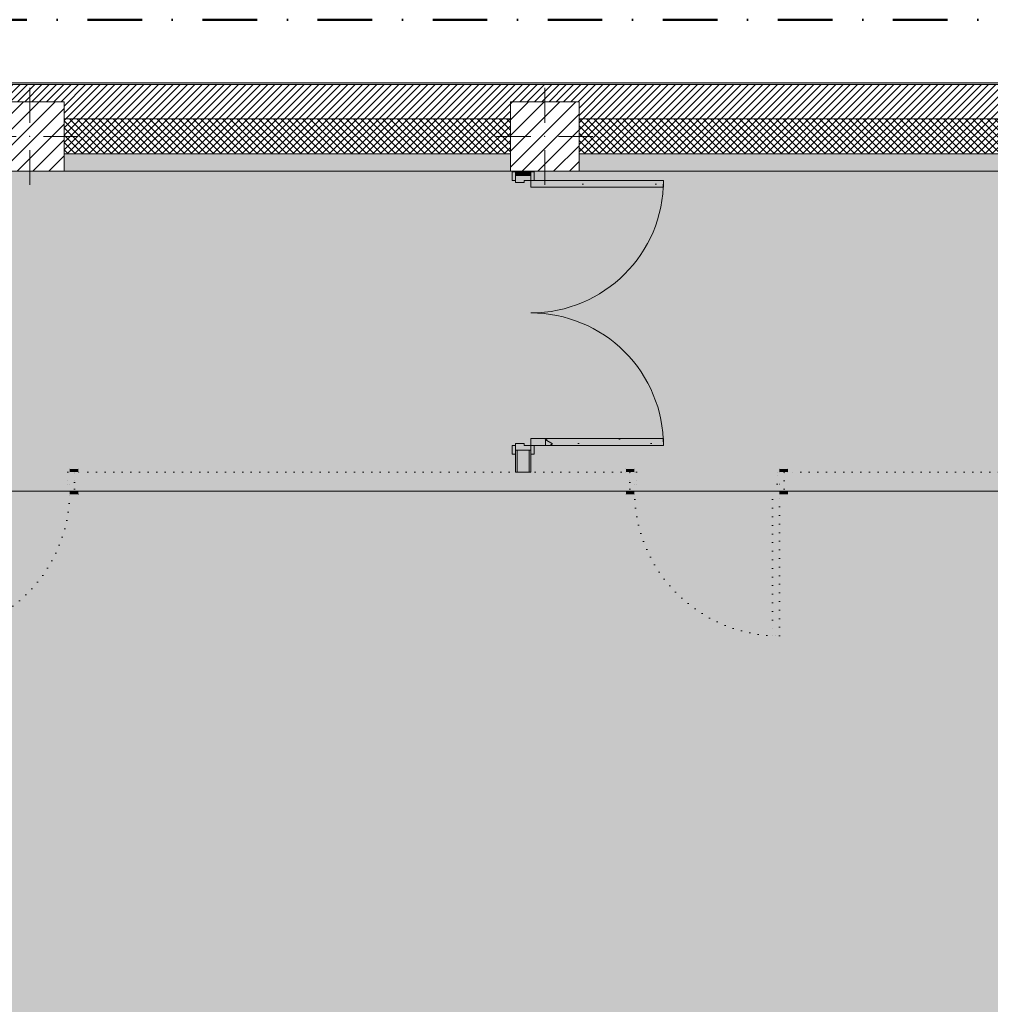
# Model space of a CAD drawing. Header units: millimetres. Extents: x -40968 to 11883, y -18948 to 4746.
# Tile 11 of 33: x -21769 to -16114, y -991 to 4746. Entities that reach past the tile are written whole.
import ezdxf

# ---------------------------------------------------------------- set-up
doc = ezdxf.new("R2010")
doc.units = ezdxf.units.MM
doc.header["$MEASUREMENT"] = 0
for name, pattern in [('Punteado_1', [50, 0, -50]), ('Punto & Rayas', [670.277762, 317.5, -176.388889, 0, -176.388874]), ('Wipeout_Contour', [1000, 0, -1000])]:
    doc.linetypes.add(name, pattern=pattern)
for name, color, linetype, lineweight, true_color in [('01_2D_Ambit_Pluma_Nº__242', 7, 'Continuous', 50, 0xfb0013), ('12_FAÇ_Façana_Pluma_Nº__102', 7, 'Continuous', 5, 0xcccccc), ('12_FAÇ_Façana_Pluma_Nº__174', 7, 'Continuous', 13, 0xe4ad2c), ('12_FAÇ_Façana_Pluma_Nº__176', 7, 'Continuous', 15, 0x93a0c6), ('14_PAV_Paviment existent_Pluma_Nº__102', 7, 'Continuous', 5, 0xcccccc), ('Puertas Archicad_Pluma_Nº__3', 7, 'Continuous', 5, 0xa4a4a4)]:
    doc.layers.add(name, color=color, linetype=linetype, lineweight=lineweight, true_color=true_color)
for name, color, linetype in [('10_ESTR_Pilars', 7, 'Continuous'), ('12_FAÇ_Façana', 7, 'Continuous'), ('14_PAV_Paviment existent', 7, 'Continuous'), ('Demolido_07_CR_Cel Ras', 7, 'Continuous'), ('Demolido_12_FAÇ_Façana', 7, 'Continuous'), ('Demolido_Puertas Archicad', 7, 'Continuous'), ('Puertas Archicad', 7, 'Continuous')]:
    doc.layers.add(name, color=color, linetype=linetype)
for name, color, linetype, lineweight in [('10_ESTR_Pilars_Pluma_Nº__20', 1, 'Continuous', 5), ('10_ESTR_Pilars_Pluma_Nº__28', 7, 'Continuous', 20), ('10_ESTR_Pilars_Pluma_Nº__42', 8, 'Continuous', 25), ('12_FAÇ_Façana_Pluma_Nº__2', 8, 'Continuous', 5), ('12_FAÇ_Façana_Pluma_Nº__7', 7, 'Continuous', 5), ('14_PAV_Paviment existent_Pluma_Nº__89', 7, 'Continuous', 5), ('Demolido_07_CR_Cel Ras_Pluma_Nº__1', 7, 'Continuous', 5), ('Demolido_07_CR_Cel Ras_Pluma_Nº__100', 2, 'Continuous', 5), ('Demolido_12_FAÇ_Façana_Pluma_Nº__1', 7, 'Continuous', 5), ('Demolido_12_FAÇ_Façana_Pluma_Nº__100', 2, 'Continuous', 5), ('Demolido_Puertas Archicad_Pluma_Nº__1', 7, 'Continuous', 5), ('Demolido_Puertas Archicad_Pluma_Nº__100', 2, 'Continuous', 5), ('Puertas Archicad_Pluma_Nº__1', 7, 'Continuous', 5), ('Puertas Archicad_Pluma_Nº__7', 7, 'Continuous', 5)]:
    doc.layers.add(name, color=color, linetype=linetype, lineweight=lineweight)
pattern_1 = [(45, (0, 0), (-21.213203, 21.213203), []), (135, (0, 0), (21.213203, 21.213203), [])]
pattern_2 = [(0, (0, 0), (0, 779.4), [48.75, -401.25]), (0, (225, 389.7), (0, 779.4), [48.75, -401.25]), (60, (0, 0), (-675, 389.7), [48.75, -401.25]), (60, (450, 0), (-675, 389.7), [48.75, -401.25]), (120, (48.75, 0), (675, 389.7), [48.75, -401.25]), (120, (498.75, 0), (675, 389.7), [48.75, -401.25]), (0, (0, 75), (0, 150), [0, -150, 0, -225]), (45, (75, 75), (-106.066, 106.066), [0, -112.5, 0, -187.5])]
pattern_3 = [(45, (0, 0), (-45.96194, 45.96194), [])]

# ---------------------------------------------------------------- blocks, each defined once
blk = doc.blocks.new('Forjado_1_1', base_point=(7332.1, 1999.6))
at = {"layer": '14_PAV_Paviment existent_Pluma_Nº__102', "linetype": 'Continuous', "lineweight": 0, "true_color": 0x333333}
blk.add_hatch(color=250, dxfattribs=at).paths.add_polyline_path([(7332.1, 1999.6), (7332.1, 3863.5), (-28267.5, 3863.5), (-28277.4, 1999.6)])
at = {"layer": '14_PAV_Paviment existent_Pluma_Nº__89', "color": 7, "linetype": 'Continuous', "lineweight": 5, "flags": 128}
blk.add_lwpolyline([(7332.1, 1999.6), (-28277.4, 1999.6), (-28267.5, 3863.5), (7332.1, 3863.5)], close=True, dxfattribs=at)
blk = doc.blocks.new('Forjado_3_1', base_point=(-23028.4, -1194))
at = {"layer": 'Demolido_07_CR_Cel Ras_Pluma_Nº__100', "linetype": 'Continuous', "lineweight": 0, "true_color": 0x3f3f00}
blk.add_hatch(color=48, dxfattribs=at).paths.add_polyline_path([(-23028.4, -1194), (-1681.1, -1194), (-1681.1, -12339), (-1971.1, -12439), (-3638.9, -12429), (-3638.9, -17084), (5828.9, -17084), (5828.9, -16789), (6428.9, -16799), (6428.9, -12439), (6178.9, -12439), (6061.7, -1189.8), (7253.9, -1194), (7253.9, 3863.5), (-28209.8, 3863.5), (-28209.8, 2109.6), (-23028.4, 2109.6)])
at = {"layer": 'Demolido_07_CR_Cel Ras_Pluma_Nº__1', "color": 7, "linetype": 'Punteado_1', "lineweight": 5, "flags": 128}
blk.add_lwpolyline([(-23028.4, -1194), (-1681.1, -1194), (-1681.1, -12339), (-1971.1, -12439), (-3638.9, -12429), (-3638.9, -17084), (5828.9, -17084), (5828.9, -16789), (6428.9, -16799), (6428.9, -12439), (6178.9, -12439), (6061.7, -1189.8), (7253.9, -1194), (7253.9, 3863.5), (-28209.8, 3863.5), (-28209.8, 2109.6), (-23028.4, 2109.6)], close=True, dxfattribs=at)
blk = doc.blocks.new('Muro_3_1', base_point=(11882.6, 4378.5))
at = {"layer": '12_FAÇ_Façana_Pluma_Nº__102', "linetype": 'Continuous', "lineweight": 0, "true_color": 0xe5e5e5}
for points in [[(-21509.8, 3963.5), (-21509.8, 3863.5), (-18909.8, 3863.5), (-18909.8, 3963.5)], [(-7400.5, 3963.5), (-18509.8, 3963.5), (-18509.8, 3863.5), (-7400.5, 3863.5)]]:
    blk.add_hatch(color=254, dxfattribs=at).paths.add_polyline_path(points)
at = {"layer": '12_FAÇ_Façana_Pluma_Nº__174', "linetype": 'Continuous', "lineweight": 13, "true_color": 0xe4ad2c}
h = blk.add_hatch(dxfattribs=at)
h.set_pattern_fill('SATE_Aislamiento_0001', color=42, style=0, pattern_type=2)
h.set_pattern_definition(pattern_1)
h.paths.add_polyline_path([(-21509.8, 3963.5), (-18909.8, 3963.5), (-18909.8, 4168.5), (-21509.8, 4168.5)])
h = blk.add_hatch(dxfattribs=at)
h.set_pattern_fill('SATE_Aislamiento_0001', color=42, style=0, pattern_type=2)
h.set_pattern_definition(pattern_1)
h.paths.add_polyline_path([(-18509.8, 3963.5), (-7400.5, 3963.5), (-7400.5, 4168.5), (-18509.8, 4168.5)])
at = {"layer": '12_FAÇ_Façana_Pluma_Nº__176', "linetype": 'Continuous', "lineweight": 0, "true_color": 0x495063}
blk.add_hatch(color=251, dxfattribs=at).paths.add_polyline_path([(-25995.4, 4378.5), (-25995.4, 4368.5), (-1257.3, 4368.5), (-1257.3, 4378.5)])
at = {"layer": '12_FAÇ_Façana_Pluma_Nº__2', "linetype": 'Continuous', "lineweight": 5}
h = blk.add_hatch(dxfattribs=at)
h.set_pattern_fill('Ceramic_0001', color=8, style=0, pattern_type=2)
h.set_pattern_definition([(45, (0, 0), (-21.213203, 21.213203), [])])
h.paths.add_polyline_path([(-25995.4, 4168.5), (-21909.8, 4168.5), (-21909.8, 4268), (-21509.8, 4268), (-21509.8, 4168.5), (-18909.8, 4168.5), (-18909.8, 4268), (-18509.8, 4268), (-18509.8, 4168.5), (-7400.5, 4168.5), (-7400.5, 4268), (-7000.5, 4268), (-7000.5, 4168.5), (-2000.5, 4168.5), (-2000.5, 4268), (-1600.5, 4268), (-1600.5, 4168.5), (-1257.3, 4168.5), (-1257.3, 4368.5), (-25995.4, 4368.5)])
at = {"layer": '12_FAÇ_Façana_Pluma_Nº__7', "color": 7, "linetype": 'Continuous', "lineweight": 5}
for p, q in [((-1257.3, 4368.5), (-25995.4, 4368.5)), ((-18909.8, 4168.5), (-21509.8, 4168.5)), ((-7400.5, 4168.5), (-18509.8, 4168.5)), ((-21509.8, 3963.5), (-18909.8, 3963.5)), ((-18509.8, 3963.5), (-7400.5, 3963.5))]:
    blk.add_line(p, q, dxfattribs=at)
at = {"layer": '12_FAÇ_Façana_Pluma_Nº__7', "color": 7, "linetype": 'Continuous', "lineweight": 5, "flags": 128}
for points in [[(-1257.3, 4378.5), (-25995.4, 4378.5)], [(-21509.8, 3863.5), (-18909.8, 3863.5)], [(-18509.8, 3863.5), (-7400.5, 3863.5)]]:
    blk.add_lwpolyline(points, dxfattribs=at)
blk = doc.blocks.new('Puerta Doble 27_2')
at = {"layer": 'Puertas Archicad', "linetype": 'Continuous', "lineweight": 0, "true_color": 0xffffff}
h = blk.add_hatch(dxfattribs=at)
h.set_pattern_fill('Hormigón_en_Masa_0001', style=0, pattern_type=2)
h.set_pattern_definition(pattern_2)
h.paths.add_polyline_path([(-772, 772), (-772, 0), (-732, 0), (-732, 772)])
h = blk.add_hatch(dxfattribs=at)
h.set_pattern_fill('Hormigón_en_Masa_0001', style=0, pattern_type=2)
h.set_pattern_definition(pattern_2)
h.paths.add_polyline_path([(772, 772), (732, 772), (732, 0), (772, 0)])
h = blk.add_hatch(dxfattribs=at)
h.set_pattern_fill('Hormigón_en_Masa_0001', style=0, pattern_type=2)
h.set_pattern_definition(pattern_2)
h.paths.add_polyline_path([(-772, 0), (-772, 19), (-822, 19), (-822, 0)])
h = blk.add_hatch(dxfattribs=at)
h.set_pattern_fill('Hormigón_en_Masa_0001', style=0, pattern_type=2)
h.set_pattern_definition(pattern_2)
h.paths.add_polyline_path([(772, 19), (772, 0), (822, 0), (822, 19)])
h = blk.add_hatch(dxfattribs=at)
h.set_pattern_fill('Hormigón_en_Masa_0001', style=0, pattern_type=2)
h.set_pattern_definition(pattern_2)
h.paths.add_polyline_path([(-772, -109), (-772, -90), (-822, -90), (-822, -109)])
h = blk.add_hatch(dxfattribs=at)
h.set_pattern_fill('Hormigón_en_Masa_0001', style=0, pattern_type=2)
h.set_pattern_definition(pattern_2)
h.paths.add_polyline_path([(772, -90), (772, -109), (822, -109), (822, -90)])
at = {"layer": 'Puertas Archicad_Pluma_Nº__1', "color": 7, "linetype": 'Continuous', "lineweight": 5}
for p, q in [((-772, 772), (-772, 0)), ((-732, 772), (-772, 772)), ((-732, 0), (-732, 772)), ((732, 0), (732, 772)), ((732, 772), (772, 772)), ((772, 772), (772, 0)), ((-772, 0), (-800, 0)), ((-800, 0), (-800, -90)), ((-772, -40), (-772, 0)), ((-772, 0), (-732, 0)), ((772, 0), (732, 0)), ((800, 0), (772, 0)), ((772, 0), (772, -40)), ((800, -90), (800, 0)), ((-760, -40), (-772, -40)), ((-760, -90), (-760, -40)), ((772, -40), (760, -40)), ((760, -40), (760, -90)), ((-800, -90), (-760, -90)), ((760, -90), (800, -90))]:
    blk.add_line(p, q, dxfattribs=at)
at = {"layer": 'Puertas Archicad_Pluma_Nº__3', "color": 253, "linetype": 'Continuous', "lineweight": 5, "true_color": 0xa4a4a4}
for p, q in [((-822, 0), (-822, 19)), ((-822, 19), (-772, 19)), ((-772, 0), (-822, 0)), ((-772, 19), (-772, 0)), ((772, 19), (822, 19)), ((772, 0), (772, 19)), ((822, 0), (772, 0)), ((822, 19), (822, 0)), ((-822, -109), (-822, -90)), ((-822, -90), (-772, -90)), ((-772, -109), (-822, -109)), ((-772, -90), (-772, -109)), ((772, -90), (822, -90)), ((772, -109), (772, -90)), ((822, -109), (772, -109)), ((822, -90), (822, -109))]:
    blk.add_line(p, q, dxfattribs=at)
for centre, start, end in [((-772, 0), 0, 90), ((772, 0), 90, 180)]:
    blk.add_arc(centre, 772, start, end, dxfattribs=at)
at = {"layer": 'Puertas Archicad_Pluma_Nº__7', "color": 7, "linetype": 'Continuous', "lineweight": 5}
for p, q in [((-800, 0), (-822, 0)), ((-800, 0), (-822, 0)), ((-800, 0), (-800, -10)), ((-800, 0), (-800, -10)), ((800, 0), (800, -10)), ((800, 0), (800, -10)), ((800, 0), (822, 0)), ((800, 0), (822, 0)), ((-800, -10), (-800, -80)), ((-800, -10), (-800, -80)), ((800, -10), (800, -80)), ((800, -10), (800, -80)), ((-800, -90), (-822, -90)), ((-800, -90), (-822, -90)), ((-800, -80), (-800, -90)), ((-800, -80), (-800, -90)), ((800, -80), (800, -90)), ((800, -80), (800, -90)), ((800, -90), (822, -90)), ((800, -90), (822, -90))]:
    blk.add_line(p, q, dxfattribs=at)
blk = doc.blocks.new('Muro_100_1', base_point=(-18790.3, 2109.6))
at = {"layer": '12_FAÇ_Façana_Pluma_Nº__102', "linetype": 'Continuous', "lineweight": 0, "true_color": 0xe5e5e5}
for points in [[(-18870.3, 3863.5), (-18870.3, 3837.3), (-18800.3, 3837.3), (-18800.3, 3863.5)], [(-18800.3, 2237.3), (-18870.3, 2237.3), (-18870.3, 2109.6), (-18800.3, 2109.6)]]:
    blk.add_hatch(color=254, dxfattribs=at).paths.add_polyline_path(points)
at = {"layer": '12_FAÇ_Façana_Pluma_Nº__176', "linetype": 'Continuous', "lineweight": 0, "true_color": 0x495063}
for points in [[(-18880.3, 3863.5), (-18880.3, 3837.3), (-18870.3, 3837.3), (-18870.3, 3863.5)], [(-18800.3, 3863.5), (-18800.3, 3837.3), (-18790.3, 3837.3), (-18790.3, 3863.5)], [(-18880.3, 2109.6), (-18870.3, 2109.6), (-18870.3, 2237.3), (-18880.3, 2237.3)], [(-18790.3, 2237.3), (-18800.3, 2237.3), (-18800.3, 2109.6), (-18790.3, 2109.6)]]:
    blk.add_hatch(color=251, dxfattribs=at).paths.add_polyline_path(points)
at = {"layer": '12_FAÇ_Façana_Pluma_Nº__7', "color": 7, "linetype": 'Continuous', "lineweight": 5}
for p, q in [((-18880.3, 3837.3), (-18880.3, 3859.3)), ((-18870.3, 3863.5), (-18870.3, 3837.3)), ((-18800.3, 3837.3), (-18800.3, 3863.5)), ((-18790.3, 3837.3), (-18790.3, 3859.3)), ((-18870.3, 3837.3), (-18880.3, 3837.3)), ((-18800.3, 3837.3), (-18870.3, 3837.3)), ((-18790.3, 3837.3), (-18800.3, 3837.3)), ((-18880.3, 2237.3), (-18880.3, 2215.3)), ((-18870.3, 2237.3), (-18880.3, 2237.3)), ((-18870.3, 2237.3), (-18870.3, 2109.6)), ((-18800.3, 2237.3), (-18870.3, 2237.3)), ((-18800.3, 2109.6), (-18800.3, 2237.3)), ((-18790.3, 2237.3), (-18800.3, 2237.3)), ((-18790.3, 2237.3), (-18790.3, 2215.3))]:
    blk.add_line(p, q, dxfattribs=at)
at = {"layer": '12_FAÇ_Façana_Pluma_Nº__7', "color": 7, "linetype": 'Continuous', "lineweight": 5, "flags": 128}
for points in [[(-18880.3, 3863.5), (-18880.3, 3837.3)], [(-18790.3, 3837.3), (-18790.3, 3863.5)], [(-18880.3, 2237.3), (-18880.3, 2109.6)], [(-18790.3, 2109.6), (-18790.3, 2237.3)], [(-18880.3, 2109.6), (-18790.3, 2109.6)]]:
    blk.add_lwpolyline(points, dxfattribs=at)
at = {"layer": 'Puertas Archicad', "color": 253, "linetype": 'Continuous', "lineweight": 5, "true_color": 0xa4a4a6, "xscale": -1, "zscale": 1000, "rotation": 270.0000000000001}
blk.add_blockref('Puerta Doble 27_2', (-18790.3, 3037.3), dxfattribs=at)
blk = doc.blocks.new('Puerta 27[22]_1')
at = {"layer": 'Demolido_Puertas Archicad_Pluma_Nº__100', "linetype": 'Continuous', "lineweight": 5}
for points in [[(-18186.9, 2128.6), (-18236.9, 2128.6), (-18236.9, 2109.6), (-18186.9, 2109.6)], [(-17342.9, 2109.6), (-17292.9, 2109.6), (-17292.9, 2128.6), (-17342.9, 2128.6)], [(-18174.9, 2109.6), (-18214.9, 2109.6), (-18214.9, 1999.6), (-18186.9, 1999.6), (-18186.9, 2039.6), (-18174.9, 2039.6)], [(-17314.9, 2109.6), (-17354.9, 2109.6), (-17354.9, 2039.6), (-17342.9, 2039.6), (-17342.9, 1999.6), (-17314.9, 1999.6)], [(-18186.9, 1999.6), (-18236.9, 1999.6), (-18236.9, 1980.6), (-18186.9, 1980.6)], [(-17342.9, 1155.6), (-17342.9, 1999.6), (-17382.9, 1999.6), (-17382.9, 1155.6)], [(-17342.9, 1980.6), (-17292.9, 1980.6), (-17292.9, 1999.6), (-17342.9, 1999.6)]]:
    blk.add_hatch(color=2, dxfattribs=at).paths.add_polyline_path(points)
at = {"layer": 'Demolido_Puertas Archicad_Pluma_Nº__1', "color": 7, "linetype": 'Punteado_1', "lineweight": 5}
for p, q in [((-18186.9, 2128.6), (-18236.9, 2128.6)), ((-18236.9, 2128.6), (-18236.9, 2109.6)), ((-18186.9, 2109.6), (-18186.9, 2128.6)), ((-17292.9, 2128.6), (-17342.9, 2128.6)), ((-17342.9, 2128.6), (-17342.9, 2109.6)), ((-17292.9, 2109.6), (-17292.9, 2128.6)), ((-18236.9, 2109.6), (-18186.9, 2109.6)), ((-18214.9, 2109.6), (-18236.9, 2109.6)), ((-18214.9, 2109.6), (-18236.9, 2109.6)), ((-18214.9, 1999.6), (-18214.9, 2109.6)), ((-18214.9, 2109.6), (-18174.9, 2109.6)), ((-18214.9, 2099.6), (-18214.9, 2109.6)), ((-18214.9, 2099.6), (-18214.9, 2109.6)), ((-18214.9, 2009.6), (-18214.9, 2099.6)), ((-18214.9, 2009.6), (-18214.9, 2099.6)), ((-18174.9, 2109.6), (-18174.9, 2039.6)), ((-17354.9, 2039.6), (-17354.9, 2109.6)), ((-17354.9, 2109.6), (-17314.9, 2109.6)), ((-17342.9, 2109.6), (-17292.9, 2109.6)), ((-17314.9, 2109.6), (-17314.9, 1999.6)), ((-17314.9, 2099.6), (-17314.9, 2109.6)), ((-17314.9, 2099.6), (-17314.9, 2109.6)), ((-17314.9, 2109.6), (-17292.9, 2109.6)), ((-17314.9, 2109.6), (-17292.9, 2109.6)), ((-17314.9, 2009.6), (-17314.9, 2099.6)), ((-17314.9, 2009.6), (-17314.9, 2099.6)), ((-18214.9, 1999.6), (-18214.9, 2009.6)), ((-18214.9, 1999.6), (-18214.9, 2009.6)), ((-18174.9, 2039.6), (-18186.9, 2039.6)), ((-18186.9, 2039.6), (-18186.9, 1999.6)), ((-17342.9, 2039.6), (-17354.9, 2039.6)), ((-17342.9, 1999.6), (-17342.9, 2039.6)), ((-17314.9, 1999.6), (-17314.9, 2009.6)), ((-17314.9, 1999.6), (-17314.9, 2009.6)), ((-18186.9, 1999.6), (-18236.9, 1999.6)), ((-18236.9, 1999.6), (-18236.9, 1980.6)), ((-18214.9, 1999.6), (-18236.9, 1999.6)), ((-18214.9, 1999.6), (-18236.9, 1999.6)), ((-18236.9, 1980.6), (-18186.9, 1980.6)), ((-18186.9, 1999.6), (-18214.9, 1999.6)), ((-18186.9, 1980.6), (-18186.9, 1999.6)), ((-17342.9, 1999.6), (-17382.9, 1999.6)), ((-17382.9, 1999.6), (-17382.9, 1155.6)), ((-17292.9, 1999.6), (-17342.9, 1999.6)), ((-17342.9, 1999.6), (-17342.9, 1980.6)), ((-17314.9, 1999.6), (-17342.9, 1999.6)), ((-17342.9, 1155.6), (-17342.9, 1999.6)), ((-17342.9, 1980.6), (-17292.9, 1980.6)), ((-17314.9, 1999.6), (-17292.9, 1999.6)), ((-17314.9, 1999.6), (-17292.9, 1999.6)), ((-17292.9, 1980.6), (-17292.9, 1999.6)), ((-17382.9, 1155.6), (-17342.9, 1155.6))]:
    blk.add_line(p, q, dxfattribs=at)
blk.add_arc((-17342.9, 1999.6), 844, 180, 270, dxfattribs=at)
blk = doc.blocks.new('Puerta 27[23]_1')
at = {"layer": 'Demolido_Puertas Archicad_Pluma_Nº__100', "linetype": 'Continuous', "lineweight": 5}
for points in [[(-22320.9, 2109.6), (-22320.9, 2128.6), (-22370.9, 2128.6), (-22370.9, 2109.6)], [(-21476.9, 2128.6), (-21476.9, 2109.6), (-21426.9, 2109.6), (-21426.9, 2128.6)], [(-22348.9, 2109.6), (-22348.9, 1999.6), (-22320.9, 1999.6), (-22320.9, 2039.6), (-22308.9, 2039.6), (-22308.9, 2109.6)], [(-21488.9, 2109.6), (-21488.9, 2039.6), (-21476.9, 2039.6), (-21476.9, 1999.6), (-21448.9, 1999.6), (-21448.9, 2109.6)], [(-22320.9, 1980.6), (-22320.9, 1999.6), (-22370.9, 1999.6), (-22370.9, 1980.6)], [(-22320.9, 1155.6), (-22280.9, 1155.6), (-22280.9, 1999.6), (-22320.9, 1999.6)], [(-21476.9, 1999.6), (-21476.9, 1980.6), (-21426.9, 1980.6), (-21426.9, 1999.6)]]:
    blk.add_hatch(color=2, dxfattribs=at).paths.add_polyline_path(points)
at = {"layer": 'Demolido_Puertas Archicad_Pluma_Nº__1', "color": 7, "linetype": 'Punteado_1', "lineweight": 5}
for p, q in [((-22370.9, 2109.6), (-22370.9, 2128.6)), ((-22370.9, 2128.6), (-22320.9, 2128.6)), ((-22320.9, 2128.6), (-22320.9, 2109.6)), ((-21476.9, 2128.6), (-21426.9, 2128.6)), ((-21476.9, 2109.6), (-21476.9, 2128.6)), ((-21426.9, 2128.6), (-21426.9, 2109.6)), ((-22320.9, 2109.6), (-22370.9, 2109.6)), ((-22348.9, 2109.6), (-22370.9, 2109.6)), ((-22348.9, 2109.6), (-22370.9, 2109.6)), ((-22348.9, 2109.6), (-22348.9, 1999.6)), ((-22308.9, 2109.6), (-22348.9, 2109.6)), ((-22348.9, 2099.6), (-22348.9, 2109.6)), ((-22348.9, 2099.6), (-22348.9, 2109.6)), ((-22348.9, 2009.6), (-22348.9, 2099.6)), ((-22348.9, 2009.6), (-22348.9, 2099.6)), ((-22308.9, 2039.6), (-22308.9, 2109.6)), ((-21488.9, 2109.6), (-21488.9, 2039.6)), ((-21448.9, 2109.6), (-21488.9, 2109.6)), ((-21426.9, 2109.6), (-21476.9, 2109.6)), ((-21448.9, 1999.6), (-21448.9, 2109.6)), ((-21448.9, 2099.6), (-21448.9, 2109.6)), ((-21448.9, 2099.6), (-21448.9, 2109.6)), ((-21448.9, 2109.6), (-21426.9, 2109.6)), ((-21448.9, 2109.6), (-21426.9, 2109.6)), ((-21448.9, 2009.6), (-21448.9, 2099.6)), ((-21448.9, 2009.6), (-21448.9, 2099.6)), ((-22348.9, 1999.6), (-22348.9, 2009.6)), ((-22348.9, 1999.6), (-22348.9, 2009.6)), ((-22320.9, 1999.6), (-22320.9, 2039.6)), ((-22320.9, 2039.6), (-22308.9, 2039.6)), ((-21488.9, 2039.6), (-21476.9, 2039.6)), ((-21476.9, 2039.6), (-21476.9, 1999.6)), ((-21448.9, 1999.6), (-21448.9, 2009.6)), ((-21448.9, 1999.6), (-21448.9, 2009.6)), ((-22370.9, 1980.6), (-22370.9, 1999.6)), ((-22370.9, 1999.6), (-22320.9, 1999.6)), ((-22348.9, 1999.6), (-22370.9, 1999.6)), ((-22348.9, 1999.6), (-22370.9, 1999.6)), ((-22320.9, 1980.6), (-22370.9, 1980.6)), ((-22348.9, 1999.6), (-22320.9, 1999.6)), ((-22320.9, 1999.6), (-22320.9, 1980.6)), ((-22320.9, 1155.6), (-22320.9, 1999.6)), ((-22320.9, 1999.6), (-22280.9, 1999.6)), ((-22280.9, 1999.6), (-22280.9, 1155.6)), ((-21476.9, 1999.6), (-21426.9, 1999.6)), ((-21476.9, 1980.6), (-21476.9, 1999.6)), ((-21476.9, 1999.6), (-21448.9, 1999.6)), ((-21426.9, 1980.6), (-21476.9, 1980.6)), ((-21448.9, 1999.6), (-21426.9, 1999.6)), ((-21448.9, 1999.6), (-21426.9, 1999.6)), ((-21426.9, 1999.6), (-21426.9, 1980.6)), ((-22280.9, 1155.6), (-22320.9, 1155.6))]:
    blk.add_line(p, q, dxfattribs=at)
blk.add_arc((-22320.9, 1999.6), 844, 270, 0, dxfattribs=at)
blk = doc.blocks.new('Muro_104_1', base_point=(7332.1, 1999.6))
at = {"layer": 'Demolido_12_FAÇ_Façana_Pluma_Nº__100', "linetype": 'Continuous', "lineweight": 5}
for points in [[(-21448.9, 2109.6), (-21448.9, 2099.6), (-18214.9, 2099.6), (-18214.9, 2109.6)], [(-21448.9, 2009.6), (-18214.9, 2009.6), (-18214.9, 2099.6), (-21448.9, 2099.6)], [(-17314.9, 2099.6), (-14863.9, 2099.6), (-14863.9, 2109.6), (-17314.9, 2109.6)], [(-17314.9, 2099.6), (-17314.9, 2009.6), (-16046.6, 2009.6), (-16046.6, 2099.6)], [(-18214.9, 2009.6), (-21448.9, 2009.6), (-21448.9, 1999.6), (-18214.9, 1999.6)], [(-17314.9, 2009.6), (-17314.9, 1999.6), (-16056.6, 1999.6), (-16056.6, 2009.6)]]:
    blk.add_hatch(color=2, dxfattribs=at).paths.add_polyline_path(points)
at = {"layer": 'Demolido_12_FAÇ_Façana_Pluma_Nº__1', "color": 7, "linetype": 'Punteado_1', "lineweight": 5}
for p, q in [((-21448.9, 2109.6), (-21426.9, 2109.6)), ((-21448.9, 2099.6), (-21448.9, 2109.6)), ((-21448.9, 2009.6), (-21448.9, 2099.6)), ((-18214.9, 2109.6), (-18236.9, 2109.6)), ((-18214.9, 2099.6), (-18214.9, 2109.6)), ((-18214.9, 2009.6), (-18214.9, 2099.6)), ((-17314.9, 2109.6), (-17292.9, 2109.6)), ((-17314.9, 2099.6), (-17314.9, 2109.6)), ((-17314.9, 2009.6), (-17314.9, 2099.6)), ((-21448.9, 1999.6), (-21448.9, 2009.6)), ((-18214.9, 1999.6), (-18214.9, 2009.6)), ((-17314.9, 1999.6), (-17314.9, 2009.6)), ((-21448.9, 1999.6), (-21426.9, 1999.6)), ((-18214.9, 1999.6), (-18236.9, 1999.6)), ((-17314.9, 1999.6), (-17292.9, 1999.6))]:
    blk.add_line(p, q, dxfattribs=at)
at = {"layer": 'Demolido_12_FAÇ_Façana_Pluma_Nº__1', "color": 7, "linetype": 'Punteado_1', "lineweight": 5, "flags": 128}
for points in [[(-18214.9, 2109.6), (-21448.9, 2109.6)], [(-14863.9, 2109.6), (-17314.9, 2109.6)], [(-21448.9, 1999.6), (-18214.9, 1999.6)], [(-17314.9, 1999.6), (-16056.6, 1999.6)]]:
    blk.add_lwpolyline(points, dxfattribs=at)
at = {"layer": 'Demolido_Puertas Archicad', "color": 7, "linetype": 'Punteado_1', "lineweight": 5}
for name in ['Puerta 27[23]_1', 'Puerta 27[22]_1']:
    blk.add_blockref(name, (0, 0), dxfattribs=at)
blk = doc.blocks.new('Pilar_35_1', base_point=(-18709.8, 4065.7))
at = {"color": 254, "linetype": 'Wipeout_Contour', "lineweight": 0, "ltscale": 76589.969289}
blk.add_wipeout([(-18909.8, 3863.5), (-18509.8, 3863.5), (-18509.8, 4268), (-18909.8, 4268)], dxfattribs=at).dxf.layer = '10_ESTR_Pilars'
at = {"layer": '10_ESTR_Pilars_Pluma_Nº__42', "linetype": 'Continuous', "lineweight": 25}
h = blk.add_hatch(dxfattribs=at)
h.set_pattern_fill('00_GCT_trama_45º_e1_400__05', color=8, style=0, pattern_type=2)
h.set_pattern_definition(pattern_3)
h.paths.add_polyline_path([(-18909.8, 3863.5), (-18509.8, 3863.5), (-18509.8, 4268), (-18909.8, 4268)])
at = {"layer": '10_ESTR_Pilars_Pluma_Nº__20', "color": 1, "linetype": 'Continuous', "lineweight": 5}
for p, q in [((-18709.8, 4145.7), (-18709.8, 4348)), ((-18789.8, 4065.7), (-18989.8, 4065.7)), ((-18629.8, 4065.7), (-18429.8, 4065.7)), ((-18709.8, 3985.7), (-18709.8, 3783.5))]:
    blk.add_line(p, q, dxfattribs=at)
blk.add_point((-18709.8, 4065.7), dxfattribs=at)
at = {"layer": '10_ESTR_Pilars_Pluma_Nº__28', "color": 7, "linetype": 'Continuous', "lineweight": 20, "flags": 128}
blk.add_lwpolyline([(-18909.8, 3863.5), (-18509.8, 3863.5), (-18509.8, 4268), (-18909.8, 4268)], close=True, dxfattribs=at)
blk = doc.blocks.new('Pilar_36_1', base_point=(-21709.8, 4065.7))
at = {"color": 254, "linetype": 'Wipeout_Contour', "lineweight": 0, "ltscale": 88352.480764}
blk.add_wipeout([(-21909.8, 3863.5), (-21509.8, 3863.5), (-21509.8, 4268), (-21909.8, 4268)], dxfattribs=at).dxf.layer = '10_ESTR_Pilars'
at = {"layer": '10_ESTR_Pilars_Pluma_Nº__42', "linetype": 'Continuous', "lineweight": 25}
h = blk.add_hatch(dxfattribs=at)
h.set_pattern_fill('00_GCT_trama_45º_e1_400__05', color=8, style=0, pattern_type=2)
h.set_pattern_definition(pattern_3)
h.paths.add_polyline_path([(-21909.8, 3863.5), (-21509.8, 3863.5), (-21509.8, 4268), (-21909.8, 4268)])
at = {"layer": '10_ESTR_Pilars_Pluma_Nº__20', "color": 1, "linetype": 'Continuous', "lineweight": 5}
for p, q in [((-21709.8, 4145.7), (-21709.8, 4348)), ((-21789.8, 4065.7), (-21989.8, 4065.7)), ((-21629.8, 4065.7), (-21429.8, 4065.7)), ((-21709.8, 3985.7), (-21709.8, 3783.5))]:
    blk.add_line(p, q, dxfattribs=at)
blk.add_point((-21709.8, 4065.7), dxfattribs=at)
at = {"layer": '10_ESTR_Pilars_Pluma_Nº__28', "color": 7, "linetype": 'Continuous', "lineweight": 20, "flags": 128}
blk.add_lwpolyline([(-21909.8, 3863.5), (-21509.8, 3863.5), (-21509.8, 4268), (-21909.8, 4268)], close=True, dxfattribs=at)
blk = doc.blocks.new('Pilar_42_1', base_point=(-18709.8, 4065.7))
at = {"color": 254, "linetype": 'Wipeout_Contour', "lineweight": 0, "ltscale": 76589.969289}
blk.add_wipeout([(-18909.8, 3863.5), (-18509.8, 3863.5), (-18509.8, 4268), (-18909.8, 4268)], dxfattribs=at).dxf.layer = '10_ESTR_Pilars'
at = {"layer": '10_ESTR_Pilars_Pluma_Nº__42', "linetype": 'Continuous', "lineweight": 25}
h = blk.add_hatch(dxfattribs=at)
h.set_pattern_fill('00_GCT_trama_45º_e1_400__05', color=8, style=0, pattern_type=2)
h.set_pattern_definition(pattern_3)
h.paths.add_polyline_path([(-18909.8, 3863.5), (-18509.8, 3863.5), (-18509.8, 4268), (-18909.8, 4268)])
at = {"layer": '10_ESTR_Pilars_Pluma_Nº__20', "color": 1, "linetype": 'Continuous', "lineweight": 5}
for p, q in [((-18709.8, 4145.7), (-18709.8, 4348)), ((-18789.8, 4065.7), (-18989.8, 4065.7)), ((-18629.8, 4065.7), (-18429.8, 4065.7)), ((-18709.8, 3985.7), (-18709.8, 3783.5))]:
    blk.add_line(p, q, dxfattribs=at)
blk.add_point((-18709.8, 4065.7), dxfattribs=at)
at = {"layer": '10_ESTR_Pilars_Pluma_Nº__28', "color": 7, "linetype": 'Continuous', "lineweight": 20, "flags": 128}
blk.add_lwpolyline([(-18909.8, 3863.5), (-18509.8, 3863.5), (-18509.8, 4268), (-18909.8, 4268)], close=True, dxfattribs=at)
blk = doc.blocks.new('Pilar_43_1', base_point=(-21709.8, 4065.7))
at = {"color": 254, "linetype": 'Wipeout_Contour', "lineweight": 0, "ltscale": 88352.480764}
blk.add_wipeout([(-21909.8, 3863.5), (-21509.8, 3863.5), (-21509.8, 4268), (-21909.8, 4268)], dxfattribs=at).dxf.layer = '10_ESTR_Pilars'
at = {"layer": '10_ESTR_Pilars_Pluma_Nº__42', "linetype": 'Continuous', "lineweight": 25}
h = blk.add_hatch(dxfattribs=at)
h.set_pattern_fill('00_GCT_trama_45º_e1_400__05', color=8, style=0, pattern_type=2)
h.set_pattern_definition(pattern_3)
h.paths.add_polyline_path([(-21909.8, 3863.5), (-21509.8, 3863.5), (-21509.8, 4268), (-21909.8, 4268)])
at = {"layer": '10_ESTR_Pilars_Pluma_Nº__20', "color": 1, "linetype": 'Continuous', "lineweight": 5}
for p, q in [((-21709.8, 4145.7), (-21709.8, 4348)), ((-21789.8, 4065.7), (-21989.8, 4065.7)), ((-21629.8, 4065.7), (-21429.8, 4065.7)), ((-21709.8, 3985.7), (-21709.8, 3783.5))]:
    blk.add_line(p, q, dxfattribs=at)
blk.add_point((-21709.8, 4065.7), dxfattribs=at)
at = {"layer": '10_ESTR_Pilars_Pluma_Nº__28', "color": 7, "linetype": 'Continuous', "lineweight": 20, "flags": 128}
blk.add_lwpolyline([(-21909.8, 3863.5), (-21509.8, 3863.5), (-21509.8, 4268), (-21909.8, 4268)], close=True, dxfattribs=at)

msp = doc.modelspace()

# ---------------------------------------------------------------- linework, layer by layer
at = {"layer": '01_2D_Ambit_Pluma_Nº__242', "color": 1, "linetype": 'Punto & Rayas', "lineweight": 50, "true_color": 0xfb0013, "flags": 128}
msp.add_lwpolyline([(-28500, 1816.8), (-28500, 4745.9), (7879.6, 4745.9), (7879.6, -1396.9), (6474.1, -1396.9), (6474.1, -11392.7), (6916.3, -11392.7), (6916.3, -17756.6), (-3932.3, -17756.6), (-3932.3, -11834.9), (-2447.9, -11834.9), (-2447.9, -2249.6), (-23311.2, -2249.6), (-23311.2, 1816.8)], close=True, dxfattribs=at)

# ---------------------------------------------------------------- block references
at = {"layer": '12_FAÇ_Façana', "color": 7, "lineweight": 20}
for name, p in [('Muro_3_1', (11882.6, 4378.5)), ('Muro_100_1', (-18790.3, 2109.6))]:
    msp.add_blockref(name, p, dxfattribs=at)
at = {"layer": '14_PAV_Paviment existent', "color": 7, "linetype": 'Continuous', "lineweight": 5}
msp.add_blockref('Forjado_1_1', (7332.1, 1999.6), dxfattribs=at)
at = {"layer": 'Demolido_07_CR_Cel Ras', "color": 7, "linetype": 'Punteado_1', "lineweight": 5}
msp.add_blockref('Forjado_3_1', (-23028.4, -1194), dxfattribs=at)
at = {"layer": 'Demolido_12_FAÇ_Façana', "color": 7, "lineweight": 5}
msp.add_blockref('Muro_104_1', (7332.1, 1999.6), dxfattribs=at)

# ---------------------------------------------------------------- next in the draw order: block references
at = {"layer": '10_ESTR_Pilars', "color": 7, "lineweight": 20}
for name, p in [('Pilar_36_1', (-21709.8, 4065.7)), ('Pilar_35_1', (-18709.8, 4065.7))]:
    msp.add_blockref(name, p, dxfattribs=at)

# ---------------------------------------------------------------- next in the draw order: block references
for name, p in [('Pilar_43_1', (-21709.8, 4065.7)), ('Pilar_42_1', (-18709.8, 4065.7))]:
    msp.add_blockref(name, p, dxfattribs=at)

doc.saveas('drawing.dxf')
